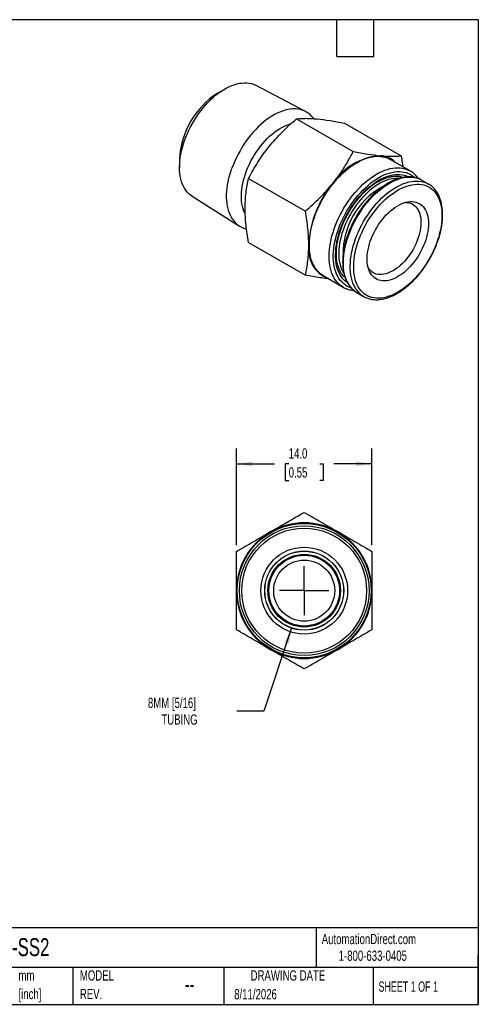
# Model space of a CAD drawing. Header units: millimetres. Extents: x 3 to 137, y 3 to 105.
# Tile 2 of 2: x 89 to 137, y 3 to 105. Entities that reach past the tile are written whole.
import ezdxf

# ---------------------------------------------------------------- set-up
doc = ezdxf.new("R2010")
doc.units = ezdxf.units.MM
doc.header["$LTSCALE"] = 0.5
doc.linetypes.add('SLD-Center', pattern=[19.05, 15.24, -1.27, 1.27, -1.27])
doc.linetypes.add('SLD-Solid', pattern=[0])
doc.layers.add('CENTER', color=40, linetype='SLD-Center')
doc.layers.add('DIMENSIONS', color=140, linetype='SLD-Solid', lineweight=25)
doc.layers.add('TEXT', color=140, linetype='SLD-Solid', lineweight=25)
doc.styles.add('SLDTEXTSTYLE0', font='TXT', dxfattribs={"width": 0.7})
doc.styles.add('SLDTEXTSTYLE1', font='TXT', dxfattribs={"width": 0.65})
doc.dimstyles.new('SLDDIMSTYLE1', dxfattribs={"dimtxt": 1.079004, "dimasz": 1.651, "dimexe": 0, "dimexo": 0.0625, "dimgap": 0.269751, "dimtad": 0, "dimtih": 1, "dimtoh": 1, "dimdec": 1, "dimrnd": 1e-09, "dimzin": 4, "dimdsep": 46, "dimtxsty": 'SLDTEXTSTYLE0', "dimsah": 1, "dimcen": 0.09, "dimadec": 0, "dimazin": 1, "dimtfac": 1, "dimtdec": 1, "dimtofl": 0, "dimtmove": 0, "dimatfit": 3, "dimfxl": 0, "dimfrac": 2, "dimtolj": 1, "dimtzin": 12, "dimarcsym": 0})
doc.dimstyles.new('SLDDIMSTYLE2', dxfattribs={"dimtxt": 1.079004, "dimasz": 1.651, "dimexe": 0, "dimexo": 0.0625, "dimgap": 0.269751, "dimtad": 0, "dimtih": 1, "dimtoh": 1, "dimdec": 1, "dimrnd": 1e-09, "dimzin": 12, "dimdsep": 46, "dimtxsty": 'SLDTEXTSTYLE0', "dimsah": 1, "dimcen": 0, "dimadec": 0, "dimazin": 3, "dimtfac": 1, "dimtdec": 1, "dimtofl": 0, "dimtmove": 0, "dimatfit": 3, "dimfxl": 0, "dimfrac": 2, "dimtolj": 1, "dimtzin": 12, "dimarcsym": 0})

# ---------------------------------------------------------------- blocks, each defined once
blk = doc.blocks.new('SW_NOTE_0')
at = {"layer": 'TEXT', "color": 0, "char_height": 1.058, "attachment_point": 1, "style": 'SLDTEXTSTYLE0'}
for s, insert in [('mm', (0, 1.36)), ('[inch]', (0, -0.55))]:
    blk.add_mtext(s, dxfattribs=dict(at, insert=insert))
blk = doc.blocks.new('SW_NOTE_0_6')
at = {"layer": 'TEXT', "color": 0, "char_height": 1.058, "attachment_point": 1, "style": 'SLDTEXTSTYLE0'}
for s, insert in [('MODEL', (0, 1.36)), ('REV.', (0, -0.55))]:
    blk.add_mtext(s, dxfattribs=dict(at, insert=insert))
blk = doc.blocks.new('_D_4')
at = {"layer": 'DIMENSIONS'}
for p, q in [((111.54, 50.54), (111.54, 60.53)), ((125.54, 50.54), (125.54, 60.53)), ((111.54, 58.94), (115.48, 58.94)), ((116.94, 58.94), (116.58, 58.94)), ((116.58, 58.94), (116.58, 57.23)), ((120.15, 58.94), (120.51, 58.94)), ((120.51, 58.94), (120.51, 57.23)), ((125.54, 58.94), (121.61, 58.94)), ((116.58, 57.23), (116.94, 57.23)), ((120.51, 57.23), (120.15, 57.23))]:
    blk.add_line(p, q, dxfattribs=at)
for points in [[(111.54, 58.94), (113.19, 58.69), (113.19, 59.2)], [(125.54, 58.94), (123.89, 59.2), (123.89, 58.69)]]:
    blk.add_solid(points, dxfattribs=at)
at = {"layer": 'DIMENSIONS', "char_height": 1.058, "attachment_point": 1, "style": 'SLDTEXTSTYLE0'}
for s, insert in [('14.0', (116.94, 60.55)), ('0.55', (116.94, 58.59))]:
    blk.add_mtext(s, dxfattribs=dict(at, insert=insert))
blk = doc.blocks.new('_D_5')
at = {"layer": 'DIMENSIONS'}
for p, q in [((117.24, 42.01), (114.36, 33.44)), ((114.36, 33.44), (111.58, 33.44))]:
    blk.add_line(p, q, dxfattribs=at)
blk.add_solid([(117.24, 42.01), (116.48, 40.52), (116.96, 40.36)], dxfattribs=at)
at = {"layer": 'DIMENSIONS', "char_height": 1.058, "attachment_point": 1, "style": 'SLDTEXTSTYLE0'}
for s, insert in [('8MM [5/16]', (102.4, 34.81)), ('TUBING', (103.79, 33.09))]:
    blk.add_mtext(s, dxfattribs=dict(at, insert=insert))
blk = doc.blocks.new('SW_CENTERMARKSYMBOL_0')
at = {"layer": 'CENTER', "color": 0}
for q in [(0, 2.54), (-2.54, 0), (0, -2.54), (2.54, 0)]:
    blk.add_line((0, 0), q, dxfattribs=at)

msp = doc.modelspace()

# ---------------------------------------------------------------- linework, layer by layer
for p, q in [((110.34, 97.62), (109.61, 97.2)), ((118.69, 95.29), (113.57, 97.99)), ((117.75, 94.55), (123.61, 91.17)), ((122.69, 94.11), (128.56, 90.73)), ((105.67, 90.37), (105.67, 89.53)), ((129.48, 89.18), (127.43, 90.36)), ((112.8, 88.4), (118.66, 85.01)), ((128.62, 88.48), (128.42, 88.59)), ((128.59, 88.56), (128.67, 88.49)), ((131.38, 87.82), (130.67, 88.23)), ((130.67, 88.23), (130.67, 88.23)), ((131.37, 87.82), (131.38, 87.82)), ((106.96, 86.55), (111.86, 83.47)), ((112.8, 81.8), (118.66, 78.41)), ((120.5, 78.37), (122.55, 77.18)), ((122.53, 78.39), (122.73, 78.28)), ((122.74, 78.23), (122.65, 78.25)), ((122.55, 77.18), (122.53, 77.2)), ((123.97, 76.62), (124.68, 76.21)), ((124.7, 76.2), (124.68, 76.21))]:
    msp.add_line(p, q)
at = {"flags": 128}
for points in [[(106.96, 86.55), (106.79, 86.67), (106.61, 86.82), (106.45, 86.99), (106.31, 87.18), (106.17, 87.38), (106.06, 87.6), (105.95, 87.84), (105.87, 88.09), (105.79, 88.36), (105.74, 88.64), (105.7, 88.93), (105.67, 89.24), (105.67, 89.55), (105.68, 89.88), (105.7, 90.21), (105.74, 90.55), (105.8, 90.9), (105.88, 91.25), (105.97, 91.6), (106.07, 91.96), (106.19, 92.32), (106.33, 92.67), (106.47, 93.03), (106.64, 93.38), (106.81, 93.73), (107, 94.07), (107.2, 94.41), (107.41, 94.74), (107.63, 95.06), (107.86, 95.37), (108.1, 95.67), (108.35, 95.96), (108.6, 96.23), (108.86, 96.49), (109.12, 96.74), (109.39, 96.97), (109.67, 97.18), (109.94, 97.37), (110.22, 97.55), (110.49, 97.71), (110.77, 97.85), (111.05, 97.97), (111.32, 98.07), (111.59, 98.15), (111.85, 98.21), (112.11, 98.24), (112.36, 98.26), (112.61, 98.25), (112.85, 98.23), (113.08, 98.18), (113.3, 98.11), (113.5, 98.02), (113.57, 97.99)], [(119.52, 94.57), (119.46, 94.64), (119.31, 94.82), (119.14, 94.99), (118.95, 95.13), (118.76, 95.25), (118.55, 95.36), (118.34, 95.44), (118.11, 95.51), (117.88, 95.55), (117.63, 95.57), (117.38, 95.57), (117.12, 95.55), (116.85, 95.5), (116.58, 95.44), (116.31, 95.35), (116.03, 95.25), (115.75, 95.12), (115.47, 94.98), (115.18, 94.81), (114.9, 94.63), (114.62, 94.43), (114.34, 94.21), (114.07, 93.97), (113.8, 93.72), (113.54, 93.46), (113.28, 93.17), (113.03, 92.88), (112.78, 92.58), (112.55, 92.26), (112.32, 91.93), (112.11, 91.6), (111.91, 91.25), (111.71, 90.9), (111.53, 90.55), (111.37, 90.19), (111.22, 89.83), (111.08, 89.46)], [(112.45, 84.75), (112.42, 84.81), (112.32, 85.03), (112.23, 85.26), (112.16, 85.51), (112.11, 85.77), (112.07, 86.04), (112.05, 86.33), (112.05, 86.62), (112.06, 86.93), (112.09, 87.24), (112.14, 87.56), (112.2, 87.88), (112.27, 88.21), (112.37, 88.54), (112.47, 88.88), (112.59, 89.21), (112.73, 89.54), (112.88, 89.87), (113.04, 90.2), (113.22, 90.52), (113.4, 90.83), (113.6, 91.13), (113.81, 91.43), (114.03, 91.72), (114.25, 91.99), (114.49, 92.25), (114.72, 92.5), (114.97, 92.74), (115.22, 92.96), (115.47, 93.16), (115.73, 93.35), (115.99, 93.51), (116.24, 93.66), (116.5, 93.79), (116.76, 93.9), (117.01, 93.99), (117.15, 94.03)], [(120.5, 78.37), (120.4, 78.43), (120.21, 78.56), (120.04, 78.72), (119.87, 78.89), (119.72, 79.09), (119.59, 79.3), (119.47, 79.53), (119.36, 79.77), (119.27, 80.03), (119.2, 80.31), (119.14, 80.6), (119.1, 80.9), (119.08, 81.21), (119.07, 81.54), (119.08, 81.87), (119.1, 82.21), (119.14, 82.56), (119.2, 82.92), (119.27, 83.28), (119.36, 83.64), (119.47, 84.01), (119.59, 84.38), (119.72, 84.74), (119.87, 85.11), (120.04, 85.47), (120.21, 85.83), (120.4, 86.19), (120.6, 86.54), (120.82, 86.88), (121.04, 87.21), (121.27, 87.53), (121.52, 87.85), (121.77, 88.15), (122.02, 88.44), (122.29, 88.71), (122.56, 88.97), (122.83, 89.21), (123.11, 89.44), (123.4, 89.65), (123.68, 89.84), (123.96, 90.02), (124.25, 90.17), (124.53, 90.31), (124.81, 90.42), (125.09, 90.52), (125.37, 90.59), (125.64, 90.64), (125.9, 90.68), (126.16, 90.69), (126.41, 90.67), (126.65, 90.64), (126.89, 90.59), (127.11, 90.51), (127.32, 90.42), (127.43, 90.36)], [(122.53, 77.2), (122.45, 77.24), (122.26, 77.38), (122.09, 77.54), (121.92, 77.71), (121.77, 77.9), (121.64, 78.12), (121.52, 78.34), (121.41, 78.59), (121.32, 78.85), (121.25, 79.13), (121.19, 79.41), (121.15, 79.72), (121.13, 80.03), (121.12, 80.35), (121.13, 80.69), (121.15, 81.03), (121.19, 81.38), (121.25, 81.73), (121.32, 82.09), (121.41, 82.46), (121.52, 82.82), (121.64, 83.19), (121.77, 83.56), (121.92, 83.93), (122.09, 84.29), (122.26, 84.65), (122.45, 85), (122.65, 85.35), (122.87, 85.69), (123.09, 86.03), (123.32, 86.35), (123.57, 86.66), (123.82, 86.96), (124.08, 87.25), (124.34, 87.53), (124.61, 87.79), (124.89, 88.03), (125.16, 88.26), (125.45, 88.47), (125.73, 88.66), (126.01, 88.83), (126.3, 88.99), (126.58, 89.12), (126.87, 89.24), (127.14, 89.33), (127.42, 89.41), (127.69, 89.46), (127.95, 89.49), (128.21, 89.5), (128.46, 89.49), (128.71, 89.46), (128.94, 89.4), (129.16, 89.33), (129.38, 89.23), (129.48, 89.18)], [(123.34, 77.13), (123.17, 77.19), (122.96, 77.29), (122.77, 77.41), (122.59, 77.55), (122.42, 77.71), (122.27, 77.88), (122.12, 78.08), (122, 78.29), (121.89, 78.52), (121.79, 78.76), (121.71, 79.02), (121.64, 79.3), (121.59, 79.58), (121.56, 79.88), (121.54, 80.19), (121.54, 80.51), (121.56, 80.84), (121.59, 81.18), (121.64, 81.53), (121.71, 81.87), (121.79, 82.23), (121.89, 82.58), (122, 82.94), (122.12, 83.3), (122.27, 83.66), (122.42, 84.01), (122.59, 84.37), (122.77, 84.71), (122.96, 85.06), (123.17, 85.39), (123.38, 85.72), (123.61, 86.03), (123.84, 86.34), (124.09, 86.64), (124.34, 86.92), (124.6, 87.19), (124.86, 87.44), (125.13, 87.68), (125.4, 87.9), (125.67, 88.11), (125.95, 88.3), (126.23, 88.47), (126.5, 88.62), (126.78, 88.75), (127.06, 88.86), (127.33, 88.95), (127.6, 89.02), (127.86, 89.07), (128.12, 89.1), (128.37, 89.1), (128.61, 89.09), (128.84, 89.05), (129.07, 89), (129.29, 88.92), (129.49, 88.82), (129.68, 88.7), (129.86, 88.57), (129.92, 88.52)], [(122.98, 77.66), (122.87, 77.74), (122.7, 77.88), (122.54, 78.04), (122.39, 78.23), (122.26, 78.43), (122.14, 78.64), (122.04, 78.87), (121.96, 79.12), (121.89, 79.39), (121.83, 79.66), (121.8, 79.95), (121.78, 80.25), (121.77, 80.56), (121.79, 80.89), (121.81, 81.21), (121.86, 81.55), (121.92, 81.89), (122, 82.24), (122.09, 82.58), (122.2, 82.93), (122.32, 83.29), (122.46, 83.64), (122.61, 83.98), (122.78, 84.33), (122.96, 84.67), (123.15, 85), (123.35, 85.33), (123.56, 85.65), (123.79, 85.95), (124.02, 86.25), (124.26, 86.54), (124.51, 86.81), (124.76, 87.07), (125.02, 87.31), (125.28, 87.54), (125.55, 87.75), (125.82, 87.95), (126.09, 88.12), (126.36, 88.28), (126.63, 88.42), (126.9, 88.53), (127.17, 88.63), (127.43, 88.71), (127.69, 88.76), (127.95, 88.8), (128.19, 88.81), (128.43, 88.8), (128.67, 88.77), (128.89, 88.72), (129.1, 88.65), (129.28, 88.57)], [(128.3, 88.4), (128.13, 88.41), (127.9, 88.4), (127.65, 88.36), (127.4, 88.31), (127.15, 88.24), (126.89, 88.14), (126.63, 88.03), (126.37, 87.89), (126.11, 87.74), (125.85, 87.57), (125.59, 87.38), (125.33, 87.17), (125.08, 86.95), (124.83, 86.71), (124.59, 86.46), (124.36, 86.19), (124.13, 85.91), (123.91, 85.62), (123.7, 85.32), (123.5, 85.01), (123.31, 84.7), (123.13, 84.37), (122.97, 84.04), (122.81, 83.71), (122.68, 83.38), (122.55, 83.04), (122.44, 82.7), (122.35, 82.37), (122.27, 82.03), (122.2, 81.7), (122.16, 81.38), (122.13, 81.06), (122.11, 80.75), (122.11, 80.45), (122.13, 80.16), (122.16, 79.88), (122.21, 79.61), (122.28, 79.36), (122.36, 79.12), (122.46, 78.9), (122.57, 78.69), (122.64, 78.59)], [(122.96, 77.77), (122.86, 78.01), (122.77, 78.27), (122.7, 78.55), (122.65, 78.83), (122.61, 79.13), (122.59, 79.44), (122.59, 79.76), (122.6, 80.1), (122.63, 80.43), (122.67, 80.78), (122.73, 81.13), (122.81, 81.49), (122.9, 81.85), (123.01, 82.21), (123.14, 82.57), (123.28, 82.93), (123.43, 83.29), (123.6, 83.65), (123.78, 84), (123.97, 84.35), (124.17, 84.69), (124.39, 85.03), (124.61, 85.35), (124.85, 85.66), (125.09, 85.96), (125.34, 86.25), (125.6, 86.53), (125.87, 86.79), (126.14, 87.04), (126.41, 87.27), (126.69, 87.48), (126.97, 87.67), (127.25, 87.85), (127.53, 88.01), (127.81, 88.15), (128.09, 88.26), (128.36, 88.36), (128.63, 88.44), (128.9, 88.49), (129.16, 88.53), (129.42, 88.54), (129.67, 88.53), (129.91, 88.5), (130.14, 88.45), (130.36, 88.38), (130.57, 88.28), (130.67, 88.23)], [(123.67, 77.36), (123.57, 77.6), (123.48, 77.86), (123.41, 78.14), (123.36, 78.42), (123.32, 78.72), (123.3, 79.03), (123.29, 79.36), (123.31, 79.69), (123.33, 80.03), (123.38, 80.37), (123.44, 80.72), (123.52, 81.08), (123.61, 81.44), (123.72, 81.8), (123.85, 82.16), (123.98, 82.53), (124.14, 82.89), (124.3, 83.24), (124.48, 83.6), (124.68, 83.94), (124.88, 84.28), (125.1, 84.62), (125.32, 84.94), (125.56, 85.25), (125.8, 85.56), (126.05, 85.84), (126.31, 86.12), (126.57, 86.38), (126.84, 86.63), (127.12, 86.86), (127.39, 87.07), (127.67, 87.27), (127.95, 87.44), (128.23, 87.6), (128.51, 87.74), (128.79, 87.86), (129.07, 87.95), (129.34, 88.03), (129.61, 88.09), (129.87, 88.12), (130.13, 88.13), (130.37, 88.12), (130.61, 88.09), (130.84, 88.04), (131.06, 87.97), (131.28, 87.88), (131.37, 87.82)], [(124.01, 77.43), (123.91, 77.67), (123.82, 77.93), (123.76, 78.2), (123.7, 78.48), (123.67, 78.77), (123.65, 79.08), (123.65, 79.4), (123.66, 79.72), (123.69, 80.06), (123.74, 80.4), (123.8, 80.74), (123.88, 81.09), (123.98, 81.45), (124.09, 81.8), (124.22, 82.16), (124.36, 82.51), (124.51, 82.86), (124.68, 83.21), (124.86, 83.56), (125.05, 83.9), (125.26, 84.23), (125.47, 84.55), (125.7, 84.86), (125.93, 85.17), (126.17, 85.46), (126.43, 85.73), (126.68, 86), (126.94, 86.25), (127.21, 86.48), (127.48, 86.7), (127.75, 86.89), (128.03, 87.07), (128.31, 87.24), (128.58, 87.38), (128.85, 87.5), (129.13, 87.6), (129.39, 87.68), (129.66, 87.74), (129.92, 87.78), (130.17, 87.8), (130.41, 87.8), (130.65, 87.77), (130.88, 87.73), (131.1, 87.66), (131.3, 87.57), (131.5, 87.46), (131.69, 87.33), (131.86, 87.18), (132.02, 87.01), (132.16, 86.82), (132.29, 86.62), (132.41, 86.4), (132.51, 86.16), (132.59, 85.9), (132.66, 85.63), (132.71, 85.35), (132.75, 85.06), (132.76, 84.75), (132.77, 84.43), (132.75, 84.11), (132.72, 83.77), (132.67, 83.43), (132.61, 83.09), (132.53, 82.74), (132.44, 82.38), (132.32, 82.03), (132.2, 81.67), (132.06, 81.32), (131.9, 80.96), (131.74, 80.61), (131.55, 80.27), (131.36, 79.93), (131.16, 79.6), (130.94, 79.28), (130.72, 78.96), (130.48, 78.66), (130.24, 78.37), (129.99, 78.09), (129.73, 77.83), (129.47, 77.58), (129.2, 77.35), (128.93, 77.13), (128.66, 76.93), (128.38, 76.75), (128.11, 76.59), (127.83, 76.45), (127.56, 76.33), (127.29, 76.23), (127.02, 76.14), (126.76, 76.08), (126.5, 76.04), (126.25, 76.03), (126, 76.03), (125.76, 76.06), (125.54, 76.1), (125.32, 76.17), (125.11, 76.26), (124.91, 76.37), (124.73, 76.5), (124.56, 76.65), (124.4, 76.82), (124.25, 77.01), (124.12, 77.21), (124.01, 77.43)], [(125.29, 78.8), (125.21, 79), (125.14, 79.21), (125.09, 79.44), (125.06, 79.68), (125.04, 79.94), (125.04, 80.2), (125.05, 80.47), (125.09, 80.76), (125.13, 81.04), (125.2, 81.33), (125.28, 81.63), (125.37, 81.92), (125.48, 82.22), (125.61, 82.51), (125.75, 82.8), (125.9, 83.09), (126.06, 83.37), (126.23, 83.64), (126.42, 83.9), (126.61, 84.16), (126.81, 84.4), (127.02, 84.63), (127.24, 84.84), (127.46, 85.04), (127.68, 85.22), (127.91, 85.39), (128.14, 85.53), (128.37, 85.66), (128.59, 85.77), (128.82, 85.86), (129.04, 85.93), (129.26, 85.98), (129.47, 86), (129.68, 86.01), (129.88, 85.99), (130.07, 85.95), (130.25, 85.89), (130.42, 85.81), (130.58, 85.71), (130.72, 85.59), (130.86, 85.46), (130.97, 85.3), (131.08, 85.12), (131.17, 84.93), (131.24, 84.72), (131.3, 84.5), (131.34, 84.27), (131.37, 84.02), (131.38, 83.76), (131.37, 83.49), (131.35, 83.21), (131.31, 82.93), (131.25, 82.64), (131.18, 82.35), (131.09, 82.06), (130.99, 81.76), (130.87, 81.46), (130.74, 81.17), (130.59, 80.88), (130.44, 80.6), (130.27, 80.32), (130.09, 80.06), (129.9, 79.8), (129.7, 79.55), (129.5, 79.32), (129.29, 79.09), (129.07, 78.89), (128.85, 78.7), (128.62, 78.52), (128.39, 78.37), (128.16, 78.23), (127.93, 78.11), (127.71, 78.01), (127.48, 77.93), (127.26, 77.87), (127.05, 77.84), (126.84, 77.82), (126.63, 77.83), (126.44, 77.85), (126.25, 77.9), (126.08, 77.97), (125.91, 78.06), (125.76, 78.17), (125.62, 78.3), (125.5, 78.45), (125.38, 78.62), (125.29, 78.8)], [(129.03, 85.92), (129.16, 85.92), (129.34, 85.89), (129.52, 85.84), (129.68, 85.77), (129.84, 85.68), (129.98, 85.57), (130.11, 85.44), (130.22, 85.29), (130.32, 85.12), (130.41, 84.94), (130.48, 84.74), (130.53, 84.53), (130.57, 84.3), (130.59, 84.06), (130.6, 83.82), (130.58, 83.56), (130.56, 83.29), (130.51, 83.02), (130.45, 82.74), (130.38, 82.46), (130.29, 82.18), (130.18, 81.9), (130.06, 81.62), (129.93, 81.34), (129.78, 81.07), (129.62, 80.8), (129.45, 80.55), (129.27, 80.3), (129.08, 80.06), (128.89, 79.84), (128.69, 79.63), (128.48, 79.43), (128.27, 79.25), (128.05, 79.09), (127.83, 78.94), (127.61, 78.81), (127.4, 78.71), (127.18, 78.62), (126.97, 78.55), (126.76, 78.51), (126.56, 78.48), (126.36, 78.48), (126.17, 78.49), (125.99, 78.53), (125.82, 78.59), (125.66, 78.67), (125.51, 78.77), (125.38, 78.89), (125.26, 79.03), (125.15, 79.19), (125.14, 79.2)]]:
    msp.add_lwpolyline(points, dxfattribs=at)
for radius in [6.92, 6.7, 6.45, 4.48, 4.08, 4.07, 3.75, 3.65, 3.15]:
    msp.add_circle((118.54, 45.86), radius)
for centre, radius, start, end in [((114.21, 90), 8.55, 122.5341, 177.4713), ((126.82, 84.36), 6.39, 93.4295, 146.5651), ((126.26, 88.34), 2.41, 45.7472, 85.6649), ((129.73, 81.02), 10.73, 140.1971, 177.3915), ((130.44, 80.63), 7.89, 119.358, 180.701), ((113.15, 85.53), 2.43, 204.8493, 256.4803), ((122.18, 81.05), 3.2, 171.7543, 248.6294), ((125.28, 78.8), 2.54, 203.8444, 238.9316), ((125.99, 78.39), 2.54, 203.8444, 238.9316), ((118.54, 45.86), 7, 60, 120), ((118.54, 45.86), 7, 120, 180), ((118.54, 45.86), 7, 0, 60), ((118.54, 45.86), 7, 180, 240), ((118.54, 45.86), 7, 300, 0), ((118.54, 45.86), 7, 240, 300)]:
    msp.add_arc(centre, radius, start, end)
for points, knots in [([(114.91, 91.68), (115.33, 92.2), (115.78, 92.7), (116.73, 93.65), (117.23, 94.11), (117.75, 94.55)], [0, 0, 0, 0, 0.5, 0.5, 1, 1, 1, 1]), ([(117.75, 94.55), (117.82, 94.56), (117.98, 94.57), (118.22, 94.59), (118.46, 94.59), (118.72, 94.6), (118.98, 94.59), (119.26, 94.58), (119.56, 94.56), (119.76, 94.55), (119.86, 94.54)], [0, 0, 0, 0, 0.129169, 0.255361, 0.379256, 0.501633, 0.626734, 0.750818, 0.875637, 1, 1, 1, 1]), ([(119.86, 94.54), (120.28, 94.5), (120.73, 94.44), (121.68, 94.3), (122.18, 94.21), (122.69, 94.11)], [0, 0, 0, 0, 0.5, 0.5, 1, 1, 1, 1]), ([(112.8, 88.4), (113.09, 88.97), (113.41, 89.53), (114.11, 90.62), (114.49, 91.16), (114.91, 91.68)], [0, 0, 0, 0, 0.5, 0.5, 1, 1, 1, 1]), ([(121.49, 87.88), (121.57, 87.99), (121.73, 88.19), (121.97, 88.5), (122.2, 88.82), (122.42, 89.15), (122.68, 89.55), (122.97, 90.02), (123.3, 90.59), (123.5, 90.97), (123.61, 91.17)], [0, 0, 0, 0, 0.097762, 0.196405, 0.295997, 0.396606, 0.498296, 0.658744, 0.825917, 1, 1, 1, 1]), ([(123.61, 91.17), (124.12, 91.07), (124.62, 90.98), (125.57, 90.84), (126.02, 90.78), (126.44, 90.74)], [0, 0, 0, 0, 0.5, 0.5, 1, 1, 1, 1]), ([(126.44, 90.74), (126.86, 90.7), (127.24, 90.69), (127.94, 90.68), (128.26, 90.7), (128.56, 90.73)], [0, 0, 0, 0, 0.5, 0.5, 1, 1, 1, 1]), ([(128.56, 90.73), (128.61, 90.43), (128.68, 90.05), (128.72, 89.68), (128.73, 89.61)], [0, 0, 0, 0, 0.796878, 1, 1, 1, 1]), ([(110.95, 84.51), (110.65, 85.1), (110.5, 85.87), (110.55, 87.58), (110.74, 88.52), (111.08, 89.46)], [0, 0, 0, 0, 0.5, 0.5, 1, 1, 1, 1]), ([(112.44, 85.3), (112.44, 85.86), (112.47, 86.4), (112.6, 87.42), (112.69, 87.92), (112.8, 88.4)], [0, 0, 0, 0, 0.5, 0.5, 1, 1, 1, 1]), ([(122.77, 78.16), (122.74, 78.18), (122.65, 78.25), (122.53, 78.39), (122.4, 78.55), (122.29, 78.72), (122.19, 78.91), (122.1, 79.12), (122.03, 79.34), (121.97, 79.57), (121.92, 79.82), (121.88, 80.08), (121.86, 80.35), (121.86, 80.62), (121.87, 80.91), (121.89, 81.21), (121.92, 81.51), (121.97, 81.82), (122.04, 82.13), (122.12, 82.45), (122.21, 82.77), (122.32, 83.09), (122.43, 83.42), (122.57, 83.74), (122.71, 84.06), (122.86, 84.37), (123.03, 84.69), (123.21, 84.99), (123.39, 85.29), (123.59, 85.59), (123.8, 85.87), (124.01, 86.15), (124.23, 86.41), (124.45, 86.67), (124.68, 86.91), (124.92, 87.13), (125.16, 87.35), (125.4, 87.55), (125.65, 87.73), (125.89, 87.9), (126.14, 88.05), (126.38, 88.18), (126.62, 88.3), (126.86, 88.4), (127.1, 88.48), (127.33, 88.55), (127.55, 88.59), (127.77, 88.62), (127.99, 88.63), (128.2, 88.63), (128.39, 88.6), (128.58, 88.56), (128.69, 88.52), (128.74, 88.5)], [0, 0, 0, 0, 0.014091, 0.034763, 0.055248, 0.075528, 0.09562, 0.115555, 0.135372, 0.155102, 0.174776, 0.194416, 0.214039, 0.233657, 0.253276, 0.272902, 0.29254, 0.312191, 0.331856, 0.351535, 0.371228, 0.390933, 0.410648, 0.430373, 0.450105, 0.469843, 0.489585, 0.509329, 0.529073, 0.548814, 0.568551, 0.588282, 0.608005, 0.627718, 0.64742, 0.667107, 0.68678, 0.706437, 0.726077, 0.7457, 0.765306, 0.784898, 0.804479, 0.824056, 0.843636, 0.863229, 0.882854, 0.902532, 0.922293, 0.94217, 0.9622, 0.982417, 1, 1, 1, 1]), ([(130.66, 88.23), (130.63, 88.25), (130.54, 88.3), (130.37, 88.38), (130.16, 88.45), (129.94, 88.51), (129.71, 88.55), (129.47, 88.56), (129.23, 88.56), (128.98, 88.54), (128.72, 88.5), (128.46, 88.44), (128.2, 88.37), (127.93, 88.27), (127.66, 88.15), (127.39, 88.02), (127.12, 87.87), (126.86, 87.7), (126.59, 87.51), (126.32, 87.31), (126.06, 87.1), (125.81, 86.87), (125.56, 86.62), (125.31, 86.37), (125.07, 86.1), (124.84, 85.82), (124.61, 85.52), (124.39, 85.22), (124.19, 84.92), (123.99, 84.6), (123.8, 84.27), (123.62, 83.95), (123.46, 83.61), (123.31, 83.27), (123.16, 82.93), (123.04, 82.59), (122.92, 82.25), (122.82, 81.91), (122.73, 81.57), (122.66, 81.23), (122.6, 80.9), (122.55, 80.57), (122.53, 80.24), (122.51, 79.92), (122.51, 79.61), (122.53, 79.31), (122.56, 79.02), (122.61, 78.74), (122.67, 78.47), (122.75, 78.21), (122.83, 78), (122.9, 77.84), (122.97, 77.68), (123.08, 77.5), (123.21, 77.3), (123.36, 77.12), (123.52, 76.95), (123.7, 76.8), (123.85, 76.69), (123.95, 76.64), (123.98, 76.62)], [0, 0, 0, 0, 0.007862, 0.025182, 0.042509, 0.059872, 0.077298, 0.094806, 0.112403, 0.13009, 0.147861, 0.165702, 0.183601, 0.201541, 0.21951, 0.237496, 0.25549, 0.273486, 0.291477, 0.309461, 0.327437, 0.345405, 0.363364, 0.381314, 0.399257, 0.417193, 0.435123, 0.453049, 0.470972, 0.488892, 0.506812, 0.524732, 0.542653, 0.560576, 0.578503, 0.596436, 0.614374, 0.63232, 0.650274, 0.668238, 0.686212, 0.704197, 0.722193, 0.740201, 0.758217, 0.776241, 0.794267, 0.812289, 0.830297, 0.84828, 0.866224, 0.875794, 0.885376, 0.903171, 0.920898, 0.938532, 0.95607, 0.97352, 0.990899, 1, 1, 1, 1]), ([(130.32, 88.39), (130.32, 88.39), (130.28, 88.46), (130.17, 88.59), (130.01, 88.77), (129.84, 88.93), (129.66, 89.06), (129.54, 89.14), (129.48, 89.17)], [0, 0, 0, 0, 0.004289, 0.209424, 0.413308, 0.616003, 0.817689, 1, 1, 1, 1]), ([(118.66, 85.01), (119.17, 85.46), (119.67, 85.91), (120.62, 86.87), (121.07, 87.36), (121.49, 87.88)], [0, 0, 0, 0, 0.5, 0.5, 1, 1, 1, 1]), ([(124.7, 76.2), (124.73, 76.19), (124.82, 76.13), (124.99, 76.06), (125.2, 75.99), (125.42, 75.93), (125.65, 75.89), (125.89, 75.88), (126.13, 75.88), (126.39, 75.9), (126.64, 75.94), (126.9, 76), (127.17, 76.08), (127.43, 76.18), (127.7, 76.29), (127.97, 76.43), (128.24, 76.58), (128.51, 76.75), (128.77, 76.93), (129.04, 77.14), (129.3, 77.35), (129.55, 77.58), (129.81, 77.83), (130.05, 78.08), (130.29, 78.35), (130.52, 78.64), (130.75, 78.93), (130.97, 79.23), (131.17, 79.54), (131.37, 79.85), (131.56, 80.18), (131.73, 80.51), (131.9, 80.84), (132.05, 81.18), (132.19, 81.52), (132.32, 81.86), (132.44, 82.2), (132.54, 82.54), (132.63, 82.88), (132.7, 83.22), (132.76, 83.56), (132.8, 83.89), (132.83, 84.21), (132.84, 84.53), (132.84, 84.84), (132.82, 85.14), (132.79, 85.43), (132.74, 85.71), (132.68, 85.99), (132.6, 86.24), (132.51, 86.49), (132.4, 86.72), (132.28, 86.93), (132.14, 87.13), (132, 87.32), (131.84, 87.48), (131.66, 87.63), (131.51, 87.74), (131.41, 87.8), (131.37, 87.82)], [0, 0, 0, 0, 0.0072253, 0.024571, 0.041924, 0.0593151, 0.0767699, 0.0943062, 0.1119327, 0.1296494, 0.147449, 0.1653192, 0.1832457, 0.2012138, 0.2192101, 0.2372233, 0.2552447, 0.2732666, 0.2912842, 0.3092951, 0.3272977, 0.3452916, 0.3632767, 0.3812534, 0.3992226, 0.4171851, 0.4351419, 0.4530943, 0.4710433, 0.4889903, 0.5069364, 0.5248829, 0.5428307, 0.5607809, 0.5787349, 0.5966939, 0.6146591, 0.6326318, 0.650613, 0.6686039, 0.6866051, 0.7046174, 0.7226408, 0.7406749, 0.7587185, 0.7767692, 0.7948224, 0.8128706, 0.8309047, 0.8489133, 0.8668823, 0.8847959, 0.9026384, 0.9203958, 0.9380589, 0.955626, 0.9731047, 0.9905121, 1, 1, 1, 1]), ([(112.8, 81.8), (112.69, 82.4), (112.6, 83), (112.47, 84.17), (112.44, 84.74), (112.44, 85.3)], [0, 0, 0, 0, 0.5, 0.5, 1, 1, 1, 1]), ([(119.01, 81.51), (119.01, 82.06), (118.98, 82.64), (118.86, 83.81), (118.77, 84.41), (118.66, 85.01)], [0, 0, 0, 0, 0.5, 0.5, 1, 1, 1, 1]), ([(118.66, 78.41), (118.77, 78.89), (118.86, 79.39), (118.98, 80.41), (119.01, 80.95), (119.01, 81.51)], [0, 0, 0, 0, 0.5, 0.5, 1, 1, 1, 1]), ([(121.09, 78.03), (121.01, 78.04), (120.71, 78.07), (120.16, 78.15), (119.43, 78.27), (118.91, 78.36), (118.66, 78.41)], [0, 0, 0, 0, 0.1105205, 0.4042107, 0.7020825, 1, 1, 1, 1]), ([(122.53, 77.2), (122.54, 77.19), (122.63, 77.14), (122.78, 77.06), (123, 76.98), (123.22, 76.91), (123.44, 76.87), (123.59, 76.85), (123.65, 76.84)], [0, 0, 0, 0, 0.055033, 0.249647, 0.444243, 0.639158, 0.834736, 1, 1, 1, 1]), ([(115.04, 51.92), (115.16, 51.99), (115.39, 52.12), (115.74, 52.32), (116.09, 52.53), (116.44, 52.73), (116.87, 52.97), (117.37, 53.26), (117.95, 53.6), (118.34, 53.83), (118.54, 53.94)], [0, 0, 0, 0, 0.097762, 0.196405, 0.295997, 0.396606, 0.498296, 0.658744, 0.825917, 1, 1, 1, 1]), ([(118.54, 53.94), (119.12, 53.61), (119.7, 53.28), (120.86, 52.6), (121.45, 52.26), (122.04, 51.92)], [0, 0, 0, 0, 0.5, 0.5, 1, 1, 1, 1]), ([(111.54, 49.9), (112.12, 50.23), (112.7, 50.57), (113.86, 51.24), (114.45, 51.58), (115.04, 51.92)], [0, 0, 0, 0, 0.5, 0.5, 1, 1, 1, 1]), ([(122.04, 51.92), (122.64, 51.58), (123.22, 51.24), (124.39, 50.57), (124.97, 50.23), (125.54, 49.9)], [0, 0, 0, 0, 0.5, 0.5, 1, 1, 1, 1]), ([(111.54, 45.86), (111.54, 46.54), (111.54, 47.22), (111.54, 48.57), (111.54, 49.24), (111.54, 49.9)], [0, 0, 0, 0, 0.5, 0.5, 1, 1, 1, 1]), ([(125.54, 49.9), (125.54, 49.24), (125.54, 48.57), (125.54, 47.22), (125.54, 46.54), (125.54, 45.86)], [0, 0, 0, 0, 0.5, 0.5, 1, 1, 1, 1]), ([(111.54, 41.82), (111.54, 42.48), (111.54, 43.15), (111.54, 44.5), (111.54, 45.17), (111.54, 45.86)], [0, 0, 0, 0, 0.5, 0.5, 1, 1, 1, 1]), ([(125.54, 45.86), (125.54, 45.17), (125.54, 44.5), (125.54, 43.15), (125.54, 42.48), (125.54, 41.82)], [0, 0, 0, 0, 0.5, 0.5, 1, 1, 1, 1]), ([(115.04, 39.8), (114.45, 40.14), (113.86, 40.48), (112.7, 41.15), (112.12, 41.49), (111.54, 41.82)], [0, 0, 0, 0, 0.5, 0.5, 1, 1, 1, 1]), ([(125.54, 41.82), (124.97, 41.49), (124.39, 41.15), (123.22, 40.48), (122.64, 40.14), (122.04, 39.8)], [0, 0, 0, 0, 0.5, 0.5, 1, 1, 1, 1]), ([(118.54, 37.78), (117.97, 38.11), (117.39, 38.44), (116.22, 39.12), (115.64, 39.45), (115.04, 39.8)], [0, 0, 0, 0, 0.5, 0.5, 1, 1, 1, 1]), ([(122.04, 39.8), (121.45, 39.45), (120.86, 39.12), (119.7, 38.44), (119.12, 38.11), (118.54, 37.78)], [0, 0, 0, 0, 0.5, 0.5, 1, 1, 1, 1])]:
    msp.add_open_spline(points, degree=3, knots=knots)
at = {"layer": 'TEXT'}
for p, q in [((3.17, 104.78), (136.52, 104.78)), ((121.92, 100.97), (121.92, 104.78)), ((125.73, 100.97), (125.73, 104.78)), ((136.52, 104.78), (136.52, 3.17)), ((121.92, 100.97), (125.73, 100.97)), ((136.52, 11.06), (3.17, 11.06)), ((119.79, 11.06), (119.79, 6.98)), ((136.52, 3.17), (136.52, 8.26)), ((136.52, 6.98), (3.17, 6.98)), ((94.65, 6.98), (94.65, 3.17)), ((110.23, 6.98), (110.23, 3.17)), ((125.67, 6.98), (125.67, 3.17)), ((3.17, 3.17), (136.52, 3.17))]:
    msp.add_line(p, q, dxfattribs=at)

# ---------------------------------------------------------------- block references
at = {"layer": 'CENTER'}
msp.add_blockref('SW_CENTERMARKSYMBOL_0', (118.54, 45.86), dxfattribs=at)
at = {"layer": 'TEXT'}
for name, p in [('SW_NOTE_0', (89.03, 5.32)), ('SW_NOTE_0_6', (95.37, 5.32))]:
    msp.add_blockref(name, p, dxfattribs=at)

# ---------------------------------------------------------------- texts
for s, insert, char_height, attachment_point, style in [('AutomationDirect.com', (120.35, 10.44), 1.0583, 1, 'SLDTEXTSTYLE0'), ('MS8M-14R-SS2', (79.6, 10), 1.8521, 1, 'SLDTEXTSTYLE0'), ('1-800-633-0405', (122.1, 8.72), 1.0583, 1, 'SLDTEXTSTYLE0'), ('DRAWING DATE', (116.86, 6.68), 1.0583, 2, 'SLDTEXTSTYLE0'), ('--', (106.21, 6.04), 1.587, 1, 'SLDTEXTSTYLE0'), ('SHEET 1 OF 1', (126.22, 5.53), 1.0583, 1, 'SLDTEXTSTYLE1'), ('8/11/2026', (111.31, 4.75), 1.058, 1, 'SLDTEXTSTYLE0')]:
    msp.add_mtext(s, dxfattribs=dict(at, insert=insert, char_height=char_height, attachment_point=attachment_point, style=style))

# ---------------------------------------------------------------- dimensions: what is measured, and where the dimension line sits
at = {"layer": 'DIMENSIONS'}
dim = msp.add_linear_dim(base=(125.54, 58.94), p1=(111.54, 49.9), p2=(125.54, 49.9), dimstyle='SLDDIMSTYLE1', dxfattribs=at)
dim.commit()
dim.dimension.update_dxf_attribs({"geometry": '_D_4', "text_midpoint": (118.54, 58.94), "dimtype": 160})
dim = msp.add_diameter_dim_2p(p1=(119.84, 49.71), p2=(117.24, 42.01), text='8MM [5/16]\\PTUBING', dimstyle='SLDDIMSTYLE2', override={"dimpost": '<>'}, dxfattribs=at)
dim.commit()
dim.dimension.update_dxf_attribs({"geometry": '_D_5', "text_midpoint": (106.59, 33.44), "dimtype": 163})

doc.saveas('drawing.dxf')
